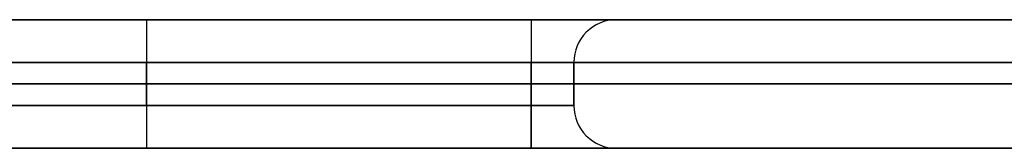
# Model space of a CAD drawing. Header units: millimetres. Extents: x -398 to 387, y -563 to 552.
# Tile 233 of 256: x -283 to -168, y 537 to 552. Entities that reach past the tile are written whole.
import ezdxf

# ---------------------------------------------------------------- set-up
doc = ezdxf.new("R2010")
doc.units = ezdxf.units.MM
doc.layers.add('Livello 01', color=7, linetype='Continuous')

msp = doc.modelspace()

# ---------------------------------------------------------------- linework, layer by layer
at = {"layer": 'Livello 01', "color": 254, "true_color": 0xcad1ee}
for p, q in [((382, 552, -169.5), (-393, 552, -169.5)), ((382, 552, 180.5), (-393, 552, 180.5)), ((-62.5, 552, 5.5), (-213, 552, 5.5)), ((-268, 547, -24.5), (-268, 542, -24.5)), ((-268, 542, 35.5), (-268, 547, 35.5)), ((-218, 542, 5.5), (-218, 547, 5.5)), ((-398, 544.5, -164.5), (387, 544.5, -164.5)), ((387, 544.5, 175.5), (-398, 544.5, 175.5)), ((-223, 544.5, -24.5), (-313, 544.5, -24.5)), ((-223, 544.5, 35.5), (-313, 544.5, 35.5)), ((-218, 544.5, -19.5), (-218, 544.5, 30.5)), ((-26.5, 537, 5.5), (-213, 537, 5.5))]:
    msp.add_line(p, q, dxfattribs=at)
at = {"layer": 'Livello 01', "color": 254, "true_color": 0xcad1ee, "extrusion": (-1, 0, 0)}
for centre, start, end in [((-547, 40.5, 268), 180, 270), ((-547, 40.5, 223), 180, 270), ((-542, 40.5, 268), 270, 360), ((-542, 40.5, 223), 270, 0), ((-542, -29.5, 223), 0, 90)]:
    msp.add_arc(centre, 5, start, end, dxfattribs=at)
at = {"layer": 'Livello 01', "color": 254, "true_color": 0xcad1ee, "extrusion": (1, 0, 0)}
for centre, start, end in [((547, -29.5, -268), 0, 90), ((547, -29.5, -223), 360, 90), ((542, -29.5, -268), 90, 180)]:
    msp.add_arc(centre, 5, start, end, dxfattribs=at)
at = {"layer": 'Livello 01', "color": 254, "true_color": 0xcad1ee, "extrusion": (0, -1, 0)}
for centre, radius, start, end in [((-223, 30.5, -552), 10, 0, 90), ((-223, -19.5, -552), 10, 270, 0), ((-223, 30.5, -547), 5, 0, 90), ((-223, -19.5, -547), 5, 270, 0), ((-223, 30.5, -544.5), 5, 0, 90), ((-223, -19.5, -544.5), 5, 270, 0), ((-223, 30.5, -537), 10, 0, 90), ((-223, -19.5, -537), 10, 270, 0)]:
    msp.add_arc(centre, radius, start, end, dxfattribs=at)
at = {"layer": 'Livello 01', "color": 254, "true_color": 0xcad1ee, "extrusion": (0, 1, 0)}
for centre, radius, start, end in [((223, 30.5, 552), 10, 90, 174.375), ((223, -19.5, 552), 10, 185.2059, 270), ((223, 30.5, 542), 5, 90, 180), ((223, -19.5, 542), 5, 180, 270), ((223, 30.5, 537), 10, 90, 180), ((223, -19.5, 537), 10, 180, 270)]:
    msp.add_arc(centre, radius, start, end, dxfattribs=at)
at = {"layer": 'Livello 01', "color": 254, "true_color": 0xcad1ee}
for centre, start, end in [((-213, 547, 30.5), 90, 180), ((-213, 547, -19.5), 90, 180), ((-213, 547, 5.5), 90, 180), ((-213, 542, 30.5), 180, 270), ((-213, 542, -19.5), 180, 270), ((-213, 542, 5.5), 180, 270)]:
    msp.add_arc(centre, 5, start, end, dxfattribs=at)
for points in [[(-393, 552, -164.5), (382, 552, -164.5)], [(382, 552, -174.5), (-393, 552, -174.5)], [(-393, 552, 175.5), (382, 552, 175.5)], [(382, 552, -164.5), (-393, 552, -164.5)], [(382, 552, 175.5), (-393, 552, 175.5)], [(-393, 552, 185.5), (382, 552, 185.5)], [(-313, 552, -29.5), (-223, 552, -29.5)], [(-223, 552, 40.5), (-313, 552, 40.5)], [(-213, 552, -19.5), (-213, 552, 30.5)], [(382, 547, -179.5), (-393, 547, -179.5)], [(-393, 547, 190.5), (382, 547, 190.5)], [(-313, 547, -24.5), (-223, 547, -24.5)], [(-223, 547, 35.5), (-313, 547, 35.5)], [(-223, 547, -24.5), (-223, 542, -24.5)], [(-223, 542, 35.5), (-223, 547, 35.5)], [(-218, 547, 30.5), (-218, 542, 30.5)], [(-218, 547, -19.5), (-218, 547, 30.5)], [(-218, 542, -19.5), (-218, 547, -19.5)], [(-223, 542, -24.5), (-313, 542, -24.5)], [(-313, 542, 35.5), (-223, 542, 35.5)], [(-218, 542, 30.5), (-218, 542, -19.5)], [(387, 537, -164.5), (-398, 537, -164.5)], [(-398, 537, 175.5), (387, 537, 175.5)], [(-313, 537, -29.5), (-223, 537, -29.5)], [(-223, 537, 40.5), (-313, 537, 40.5)], [(-213, 537, -19.5), (-213, 537, 30.5)]]:
    msp.add_open_spline(points, degree=1, dxfattribs=at)

doc.saveas('drawing.dxf')
